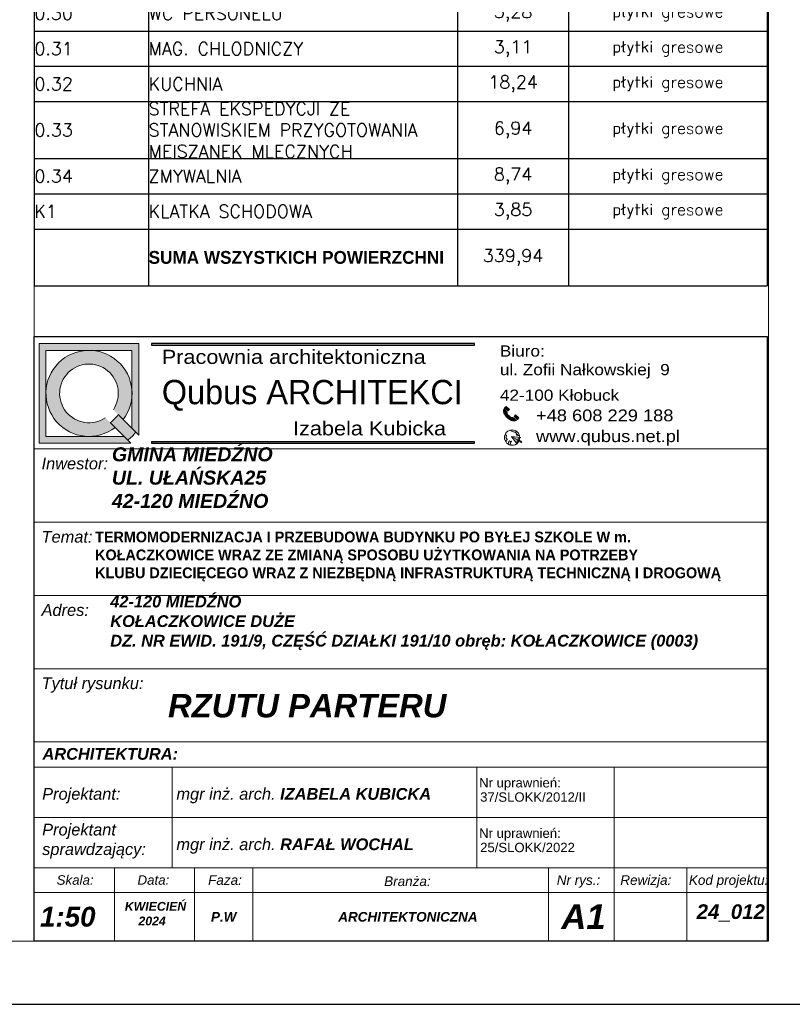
# Model space of a CAD drawing. Header units: millimetres. Extents: x -587 to 33545, y -26688 to 22494.
# Tile 182 of 256: x 12515 to 13042, y 8874 to 9546. Entities that reach past the tile are written whole.
import ezdxf
from ezdxf.enums import TextEntityAlignment as Align

# ---------------------------------------------------------------- set-up
doc = ezdxf.new("R2010")
doc.units = ezdxf.units.MM
doc.header["$MEASUREMENT"] = 0
doc.linetypes.add('ArchiTECH.PC Solid Line Type', pattern=[0])
doc.layers.add('a3', color=3, linetype='Continuous', lineweight=30, plot=False)
doc.layers.add('D-opis', color=104, linetype='Continuous')
doc.layers.add('wymiarowanie', color=176, linetype='Continuous', lineweight=9)
doc.styles.add('ArchiTECHStyle1', font='arial.ttf', dxfattribs={"height": 0.16})
doc.styles.add('Roman', font='SIMPLEX')
doc.styles.add('styl2', font='simplex.shx')

# ---------------------------------------------------------------- blocks, each defined once
blk = doc.blocks.new('*T6336')
at = {"layer": 'D-opis', "color": 0, "linetype": 'ByBlock', "lineweight": -2}
for p, q in [((0, 0), (77.93, 0)), ((0, 0), (0, -24.03)), ((77.93, 0), (288.74, 0)), ((288.74, 0), (364.58, 0)), ((364.58, 0), (500, 0)), ((364.58, 0), (364.58, -24.03)), ((500, 0), (500, -24.03)), ((0, -24.03), (77.93, -24.03)), ((0, -24.03), (0, -51.89)), ((77.93, -24.03), (288.74, -24.03)), ((77.93, -24.03), (77.93, -51.89)), ((288.74, -24.03), (364.58, -24.03)), ((288.74, -24.03), (288.74, -51.89)), ((364.58, -24.03), (500, -24.03)), ((364.58, -24.03), (364.58, -51.89)), ((500, -24.03), (500, -51.89)), ((0, -51.89), (77.93, -51.89)), ((0, -51.89), (0, -75.96)), ((77.93, -51.89), (288.74, -51.89)), ((77.93, -51.89), (77.93, -75.96)), ((288.74, -51.89), (364.58, -51.89)), ((288.74, -51.89), (288.74, -75.96)), ((364.58, -51.89), (500, -51.89)), ((364.58, -51.89), (364.58, -75.96)), ((500, -51.89), (500, -75.96)), ((0, -75.96), (77.93, -75.96)), ((0, -75.96), (0, -100.03)), ((77.93, -75.96), (288.74, -75.96)), ((77.93, -75.96), (77.93, -100.03)), ((288.74, -75.96), (364.58, -75.96)), ((288.74, -75.96), (288.74, -100.03)), ((364.58, -75.96), (500, -75.96)), ((364.58, -75.96), (364.58, -100.03)), ((500, -75.96), (500, -100.03)), ((0, -100.03), (77.93, -100.03)), ((0, -100.03), (0, -124.1)), ((77.93, -100.03), (288.74, -100.03)), ((77.93, -100.03), (77.93, -124.1)), ((288.74, -100.03), (364.58, -100.03)), ((288.74, -100.03), (288.74, -124.1)), ((364.58, -100.03), (500, -100.03)), ((364.58, -100.03), (364.58, -124.1)), ((500, -100.03), (500, -124.1)), ((0, -124.1), (77.93, -124.1)), ((0, -124.1), (0, -148.18)), ((77.93, -124.1), (288.74, -124.1)), ((77.93, -124.1), (77.93, -148.18)), ((288.74, -124.1), (364.58, -124.1)), ((288.74, -124.1), (288.74, -148.18)), ((364.58, -124.1), (500, -124.1)), ((364.58, -124.1), (364.58, -148.18)), ((500, -124.1), (500, -148.18)), ((0, -148.18), (77.93, -148.18)), ((0, -148.18), (0, -172.21)), ((77.93, -148.18), (288.74, -148.18)), ((77.93, -148.18), (77.93, -172.21)), ((288.74, -148.18), (364.58, -148.18)), ((288.74, -148.18), (288.74, -172.21)), ((364.58, -148.18), (500, -148.18)), ((364.58, -148.18), (364.58, -172.21)), ((500, -148.18), (500, -172.21)), ((0, -172.21), (77.93, -172.21)), ((0, -172.21), (0, -196.32)), ((77.93, -172.21), (288.74, -172.21)), ((77.93, -172.21), (77.93, -196.32)), ((288.74, -172.21), (364.58, -172.21)), ((288.74, -172.21), (288.74, -196.32)), ((364.58, -172.21), (500, -172.21)), ((364.58, -172.21), (364.58, -196.32)), ((500, -172.21), (500, -196.32)), ((0, -196.32), (77.93, -196.32)), ((0, -196.32), (0, -220.35)), ((77.93, -196.32), (288.74, -196.32)), ((77.93, -196.32), (77.93, -220.35)), ((288.74, -196.32), (364.58, -196.32)), ((288.74, -196.32), (288.74, -220.35)), ((364.58, -196.32), (500, -196.32)), ((364.58, -196.32), (364.58, -220.35)), ((500, -196.32), (500, -220.35)), ((0, -220.35), (77.93, -220.35)), ((0, -220.35), (0, -244.38)), ((77.93, -220.35), (288.74, -220.35)), ((77.93, -220.35), (77.93, -244.38)), ((288.74, -220.35), (364.58, -220.35)), ((288.74, -220.35), (288.74, -244.38)), ((364.58, -220.35), (500, -220.35)), ((364.58, -220.35), (364.58, -244.38)), ((500, -220.35), (500, -244.38)), ((0, -244.38), (77.93, -244.38)), ((0, -244.38), (0, -268.41)), ((77.93, -244.38), (288.74, -244.38)), ((77.93, -244.38), (77.93, -268.41)), ((288.74, -244.38), (364.58, -244.38)), ((288.74, -244.38), (288.74, -268.41)), ((364.58, -244.38), (500, -244.38)), ((364.58, -244.38), (364.58, -268.41)), ((500, -244.38), (500, -268.41)), ((0, -268.41), (77.93, -268.41)), ((0, -268.41), (0, -292.44)), ((77.93, -268.41), (288.74, -268.41)), ((77.93, -268.41), (77.93, -292.44)), ((288.74, -268.41), (364.58, -268.41)), ((288.74, -268.41), (288.74, -292.44)), ((364.58, -268.41), (500, -268.41)), ((364.58, -268.41), (364.58, -292.44)), ((500, -268.41), (500, -292.44)), ((0, -292.44), (77.93, -292.44)), ((0, -292.44), (0, -316.55)), ((77.93, -292.44), (288.74, -292.44)), ((77.93, -292.44), (77.93, -316.55)), ((288.74, -292.44), (364.58, -292.44)), ((288.74, -292.44), (288.74, -316.55)), ((364.58, -292.44), (500, -292.44)), ((364.58, -292.44), (364.58, -316.55)), ((500, -292.44), (500, -316.55)), ((0, -316.55), (77.93, -316.55)), ((0, -316.55), (0, -340.58)), ((77.93, -316.55), (288.74, -316.55)), ((77.93, -316.55), (77.93, -340.58)), ((288.74, -316.55), (364.58, -316.55)), ((288.74, -316.55), (288.74, -340.58)), ((364.58, -316.55), (500, -316.55)), ((364.58, -316.55), (364.58, -340.58)), ((500, -316.55), (500, -340.58)), ((0, -340.58), (77.93, -340.58)), ((0, -340.58), (0, -364.61)), ((77.93, -340.58), (288.74, -340.58)), ((77.93, -340.58), (77.93, -364.61)), ((288.74, -340.58), (364.58, -340.58)), ((288.74, -340.58), (288.74, -364.61)), ((364.58, -340.58), (500, -340.58)), ((364.58, -340.58), (364.58, -364.61)), ((500, -340.58), (500, -364.61)), ((0, -364.61), (77.93, -364.61)), ((0, -364.61), (0, -388.64)), ((77.93, -364.61), (288.74, -364.61)), ((77.93, -364.61), (77.93, -388.64)), ((288.74, -364.61), (364.58, -364.61)), ((288.74, -364.61), (288.74, -388.64)), ((364.58, -364.61), (500, -364.61)), ((364.58, -364.61), (364.58, -388.64)), ((500, -364.61), (500, -388.64)), ((0, -388.64), (77.93, -388.64)), ((0, -388.64), (0, -412.67)), ((77.93, -388.64), (288.74, -388.64)), ((77.93, -388.64), (77.93, -412.67)), ((288.74, -388.64), (364.58, -388.64)), ((288.74, -388.64), (288.74, -412.67)), ((364.58, -388.64), (500, -388.64)), ((364.58, -388.64), (364.58, -412.67)), ((500, -388.64), (500, -412.67)), ((0, -412.67), (77.93, -412.67)), ((0, -412.67), (0, -436.7)), ((77.93, -412.67), (288.74, -412.67)), ((77.93, -412.67), (77.93, -436.7)), ((288.74, -412.67), (364.58, -412.67)), ((288.74, -412.67), (288.74, -436.7)), ((364.58, -412.67), (500, -412.67)), ((364.58, -412.67), (364.58, -436.7)), ((500, -412.67), (500, -436.7)), ((0, -436.7), (77.93, -436.7)), ((0, -436.7), (0, -460.74)), ((77.93, -436.7), (288.74, -436.7)), ((77.93, -436.7), (77.93, -460.74)), ((288.74, -436.7), (364.58, -436.7)), ((288.74, -436.7), (288.74, -460.74)), ((364.58, -436.7), (500, -436.7)), ((364.58, -436.7), (364.58, -460.74)), ((500, -436.7), (500, -460.74)), ((0, -460.74), (77.93, -460.74)), ((0, -460.74), (0, -484.77)), ((77.93, -460.74), (288.74, -460.74)), ((77.93, -460.74), (77.93, -484.77)), ((288.74, -460.74), (364.58, -460.74)), ((288.74, -460.74), (288.74, -484.77)), ((364.58, -460.74), (500, -460.74)), ((364.58, -460.74), (364.58, -484.77)), ((500, -460.74), (500, -484.77)), ((0, -484.77), (77.93, -484.77)), ((0, -484.77), (0, -508.8)), ((77.93, -484.77), (288.74, -484.77)), ((77.93, -484.77), (77.93, -508.8)), ((288.74, -484.77), (364.58, -484.77)), ((288.74, -484.77), (288.74, -508.8)), ((364.58, -484.77), (500, -484.77)), ((364.58, -484.77), (364.58, -508.8)), ((500, -484.77), (500, -508.8)), ((0, -508.8), (77.93, -508.8)), ((0, -508.8), (0, -532.92)), ((77.93, -508.8), (288.74, -508.8)), ((77.93, -508.8), (77.93, -532.92)), ((288.74, -508.8), (364.58, -508.8)), ((288.74, -508.8), (288.74, -532.92)), ((364.58, -508.8), (500, -508.8)), ((364.58, -508.8), (364.58, -532.92)), ((500, -508.8), (500, -532.92)), ((0, -532.92), (77.93, -532.92)), ((0, -532.92), (0, -556.95)), ((77.93, -532.92), (288.74, -532.92)), ((77.93, -532.92), (77.93, -556.95)), ((288.74, -532.92), (364.58, -532.92)), ((288.74, -532.92), (288.74, -556.95)), ((364.58, -532.92), (500, -532.92)), ((364.58, -532.92), (364.58, -556.95)), ((500, -532.92), (500, -556.95)), ((0, -556.95), (77.93, -556.95)), ((0, -556.95), (0, -580.98)), ((77.93, -556.95), (288.74, -556.95)), ((77.93, -556.95), (77.93, -580.98)), ((288.74, -556.95), (364.58, -556.95)), ((288.74, -556.95), (288.74, -580.98)), ((364.58, -556.95), (500, -556.95)), ((364.58, -556.95), (364.58, -580.98)), ((500, -556.95), (500, -580.98)), ((0, -580.98), (77.93, -580.98)), ((0, -580.98), (0, -605.02)), ((77.93, -580.98), (288.74, -580.98)), ((77.93, -580.98), (77.93, -605.02)), ((288.74, -580.98), (364.58, -580.98)), ((288.74, -580.98), (288.74, -605.02)), ((364.58, -580.98), (500, -580.98)), ((364.58, -580.98), (364.58, -605.02)), ((500, -580.98), (500, -605.02)), ((0, -605.02), (77.93, -605.02)), ((0, -605.02), (0, -629.05)), ((77.93, -605.02), (288.74, -605.02)), ((77.93, -605.02), (77.93, -629.05)), ((288.74, -605.02), (364.58, -605.02)), ((288.74, -605.02), (288.74, -629.05)), ((364.58, -605.02), (500, -605.02)), ((364.58, -605.02), (364.58, -629.05)), ((500, -605.02), (500, -629.05)), ((0, -629.05), (77.93, -629.05)), ((0, -629.05), (0, -653.08)), ((77.93, -629.05), (288.74, -629.05)), ((77.93, -629.05), (77.93, -653.08)), ((288.74, -629.05), (364.58, -629.05)), ((288.74, -629.05), (288.74, -653.08)), ((364.58, -629.05), (500, -629.05)), ((364.58, -629.05), (364.58, -653.08)), ((500, -629.05), (500, -653.08)), ((0, -653.08), (77.93, -653.08)), ((0, -653.08), (0, -678.16)), ((77.93, -653.08), (288.74, -653.08)), ((77.93, -653.08), (77.93, -678.16)), ((288.74, -653.08), (364.58, -653.08)), ((288.74, -653.08), (288.74, -678.16)), ((364.58, -653.08), (500, -653.08)), ((364.58, -653.08), (364.58, -678.16)), ((500, -653.08), (500, -678.16)), ((0, -678.16), (77.93, -678.16)), ((0, -678.16), (0, -703.23)), ((77.93, -678.16), (288.74, -678.16)), ((77.93, -678.16), (77.93, -703.23)), ((288.74, -678.16), (364.58, -678.16)), ((288.74, -678.16), (288.74, -703.23)), ((364.58, -678.16), (500, -678.16)), ((364.58, -678.16), (364.58, -703.23)), ((500, -678.16), (500, -703.23)), ((0, -703.23), (77.93, -703.23)), ((0, -703.23), (0, -727.34)), ((77.93, -703.23), (288.74, -703.23)), ((77.93, -703.23), (77.93, -727.34)), ((288.74, -703.23), (364.58, -703.23)), ((288.74, -703.23), (288.74, -727.34)), ((364.58, -703.23), (500, -703.23)), ((364.58, -703.23), (364.58, -727.34)), ((500, -703.23), (500, -727.34)), ((0, -727.34), (77.93, -727.34)), ((0, -727.34), (0, -751.45)), ((77.93, -727.34), (288.74, -727.34)), ((77.93, -727.34), (77.93, -751.45)), ((288.74, -727.34), (364.58, -727.34)), ((288.74, -727.34), (288.74, -751.45)), ((364.58, -727.34), (500, -727.34)), ((364.58, -727.34), (364.58, -751.45)), ((500, -727.34), (500, -751.45)), ((0, -751.45), (77.93, -751.45)), ((0, -751.45), (0, -775.48)), ((77.93, -751.45), (288.74, -751.45)), ((77.93, -751.45), (77.93, -775.48)), ((288.74, -751.45), (364.58, -751.45)), ((288.74, -751.45), (288.74, -775.48)), ((364.58, -751.45), (500, -751.45)), ((364.58, -751.45), (364.58, -775.48)), ((500, -751.45), (500, -775.48)), ((0, -775.48), (77.93, -775.48)), ((0, -775.48), (0, -799.51)), ((77.93, -775.48), (288.74, -775.48)), ((77.93, -775.48), (77.93, -799.51)), ((288.74, -775.48), (364.58, -775.48)), ((288.74, -775.48), (288.74, -799.51)), ((364.58, -775.48), (500, -775.48)), ((364.58, -775.48), (364.58, -799.51)), ((500, -775.48), (500, -799.51)), ((0, -799.51), (77.93, -799.51)), ((0, -799.51), (0, -823.54)), ((77.93, -799.51), (288.74, -799.51)), ((77.93, -799.51), (77.93, -823.54)), ((288.74, -799.51), (364.58, -799.51)), ((288.74, -799.51), (288.74, -823.54)), ((364.58, -799.51), (500, -799.51)), ((364.58, -799.51), (364.58, -823.54)), ((500, -799.51), (500, -823.54)), ((0, -823.54), (77.93, -823.54)), ((0, -823.54), (0, -862.47)), ((77.93, -823.54), (288.74, -823.54)), ((77.93, -823.54), (77.93, -862.47)), ((288.74, -823.54), (364.58, -823.54)), ((288.74, -823.54), (288.74, -862.47)), ((364.58, -823.54), (500, -823.54)), ((364.58, -823.54), (364.58, -862.47)), ((500, -823.54), (500, -862.47)), ((0, -862.47), (77.93, -862.47)), ((0, -862.47), (0, -886.51)), ((77.93, -862.47), (288.74, -862.47)), ((77.93, -862.47), (77.93, -886.51)), ((288.74, -862.47), (364.58, -862.47)), ((288.74, -862.47), (288.74, -886.51)), ((364.58, -862.47), (500, -862.47)), ((364.58, -862.47), (364.58, -886.51)), ((500, -862.47), (500, -886.51)), ((0, -886.51), (77.93, -886.51)), ((0, -886.51), (0, -910.54)), ((77.93, -886.51), (288.74, -886.51)), ((77.93, -886.51), (77.93, -910.54)), ((288.74, -886.51), (364.58, -886.51)), ((288.74, -886.51), (288.74, -910.54)), ((364.58, -886.51), (500, -886.51)), ((364.58, -886.51), (364.58, -910.54)), ((500, -886.51), (500, -910.54)), ((0, -910.54), (77.93, -910.54)), ((0, -910.54), (0, -949.42)), ((77.93, -910.54), (288.74, -910.54)), ((77.93, -910.54), (77.93, -949.42)), ((288.74, -910.54), (364.58, -910.54)), ((288.74, -910.54), (288.74, -949.42)), ((364.58, -910.54), (500, -910.54)), ((364.58, -910.54), (364.58, -949.42)), ((500, -910.54), (500, -949.42)), ((0, -949.42), (77.93, -949.42)), ((77.93, -949.42), (288.74, -949.42)), ((288.74, -949.42), (364.58, -949.42)), ((364.58, -949.42), (500, -949.42))]:
    blk.add_line(p, q, dxfattribs=at)
at = {"layer": 'D-opis', "color": 0, "style": 'styl2'}
for s, insert, char_height, width, attachment_point in [('{\\fCentury Gothic|b1|i0|c238|p34;ZESTAWIENIE POWIERZCHNI PARTERU BUDYNKU}', (182.29, -12.02), 8.7533, 364.4595, 5), ('{\\fCentury Gothic|b1|i0|c238|p34;NR}', (0.06, -37.96), 8.7533, 77.8136, 4), ('{\\fCentury Gothic|b1|i0|c238|p34;NAZWA POMIESZCZENIA}', (77.99, -37.96), 8.7533, 210.6875, 4), ('\\A1;{\\fCentury Gothic|b1|i0|c238|p34;POW. }(m){\\H0.7x;\\S2^ ;}', (288.8, -37.96), 8.7533, 75.7184, 4), ('WYKONCZENIE PODLOGI', (364.64, -37.96), 8, 135.3005, 4), ('0.01', (0.06, -63.93), 8.753, 77.8136, 4), ('WIATROŁAP', (77.99, -63.93), 8.753, 210.6875, 4), ('11,44', (326.66, -63.93), 8.753, 75.7184, 5), ('płytki gresowe', (432.29, -63.93), 7.878, 135.3005, 5), ('0.02', (0.06, -88), 8.753, 77.8136, 4), ('POM. PORZADKOWE', (77.99, -88), 8.7533, 210.6875, 4), ('3,87', (326.66, -88), 8.753, 75.7184, 5), ('płytki gresowe', (432.29, -88), 7.878, 135.3005, 5), ('0.03', (0.06, -112.07), 8.753, 77.8136, 4), ('WIATROLAP', (77.99, -112.07), 8.753, 210.6875, 4), ('5,18', (326.66, -112.07), 8.753, 75.7184, 5), ('płytki gresowe', (432.29, -112.07), 7.878, 135.3005, 5), ('0.04', (0.06, -136.14), 8.753, 77.8136, 4), ('HOL', (77.99, -136.14), 8.753, 210.6875, 4), ('11,95', (326.66, -136.14), 8.753, 75.7184, 5), ('płytki gresowe', (432.29, -136.14), 7.878, 135.3005, 5), ('0.05', (0.06, -160.19), 8.753, 77.8136, 4), ('GABINET DYREKTORA', (77.99, -160.19), 8.7533, 210.6875, 4), ('16,05', (326.66, -160.19), 8.753, 75.7184, 5), ('płytki gresowe', (432.29, -160.19), 7.878, 135.3005, 5), ('0.06', (0.06, -184.26), 8.753, 77.8136, 4), ('SEKRETARIAT/POK. INTENDENTKI', (77.99, -184.26), 8.7533, 210.6875, 4), ('7,65', (326.66, -184.26), 8.753, 75.7184, 5), ('płytki gresowe', (432.29, -184.26), 7.878, 135.3005, 5), ('0.07', (0.06, -208.33), 8.753, 77.8136, 4), ('POMIESZCZENIE SOCJALNE', (77.99, -208.33), 8.7533, 210.6875, 4), ('10,74', (326.66, -208.33), 8.753, 75.7184, 5), ('płytki gresowe', (432.29, -208.33), 7.878, 135.3005, 5), ('0.08', (0.06, -232.36), 8.753, 77.8136, 4), ('WC PERSONELU', (77.99, -232.36), 8.7533, 210.6875, 4), ('3,69', (326.66, -232.36), 8.753, 75.7184, 5), ('płytki gresowe', (432.29, -232.36), 7.878, 135.3005, 5), ('0.09', (0.06, -256.39), 8.753, 77.8136, 4), ('POMIESZCZENIE PORZADKOWE', (77.99, -256.39), 8.7533, 210.6875, 4), ('2,55', (326.66, -256.39), 8.753, 75.7184, 5), ('płytki gresowe', (432.29, -256.39), 7.878, 135.3005, 5), ('0.10', (0.06, -280.42), 8.753, 77.8136, 4), ('KORYTARZ', (77.99, -280.42), 8.753, 210.6875, 4), ('4,82', (326.66, -280.42), 8.753, 75.7184, 5), ('płytki gresowe', (432.29, -280.42), 7.878, 135.3005, 5), ('0.11', (0.06, -304.49), 8.753, 77.8136, 4), ('KORYTARZ', (77.99, -304.49), 8.753, 210.6875, 4), ('20,01', (326.66, -304.49), 8.753, 75.7184, 5), ('płytki gresowe', (432.29, -304.49), 7.878, 135.3005, 5), ('płytki gresowe', (432.29, -328.56), 7.878, 135.3005, 5), ('0.12', (0.06, -328.56), 8.753, 77.8136, 4), ('SZATNIA DZIECI', (77.99, -328.56), 8.7533, 210.6875, 4), ('8,60', (326.66, -328.56), 8.753, 75.7184, 5), ('0.13', (0.06, -352.59), 8.753, 77.8136, 4), ('WOZKOWNIA', (77.99, -352.59), 8.753, 210.6875, 4), ('3,64', (326.66, -352.59), 8.753, 75.7184, 5), ('płytki gresowe', (432.29, -352.59), 7.878, 135.3005, 5), ('0.14', (0.06, -376.63), 8.753, 77.8136, 4), ('SALA ODDZIALOWA', (77.99, -376.63), 8.7533, 210.6875, 4), ('34,92', (326.66, -376.63), 8.753, 75.7184, 5), ('wykładzina PCV', (432.29, -376.63), 7.7108, 135.3005, 5), ('0.15', (0.06, -400.66), 8.753, 77.8136, 4), ('SALA WYPOCZYNKU', (77.99, -400.66), 8.7533, 210.6875, 4), ('25,38', (326.66, -400.66), 8.753, 75.7184, 5), ('wykładzina PCV', (432.29, -400.66), 7.7108, 135.3005, 5), ('0.16', (0.06, -424.69), 8.753, 77.8136, 4), ('POM. HIGIENICZNO-SANITARNE', (77.99, -424.69), 8.7533, 210.6875, 4), ('10,25', (326.66, -424.69), 8.753, 75.7184, 5), ('płytki gresowe', (432.29, -424.69), 7.878, 135.3005, 5), ('0.17', (0.06, -448.72), 8.753, 77.8136, 4), ('SALA ODDZIALOWA', (77.99, -448.72), 8.7533, 210.6875, 4), ('35,61', (326.66, -448.72), 8.753, 75.7184, 5), ('wykładzina PCV', (432.29, -448.72), 7.7108, 135.3005, 5), ('0.18', (0.06, -472.75), 8.753, 77.8136, 4), ('SALA WYPOCZYNKU', (77.99, -472.75), 8.7533, 210.6875, 4), ('25,38', (326.66, -472.75), 8.753, 75.7184, 5), ('wykładzina PCV', (432.29, -472.75), 7.7108, 135.3005, 5), ('płytki gresowe', (432.29, -496.78), 7.878, 135.3005, 5), ('0.19', (0.06, -496.78), 8.753, 77.8136, 4), ('POM. HIGIENICZNO-SANITARNE', (77.99, -496.78), 8.7533, 210.6875, 4), ('10,68', (326.66, -496.78), 8.753, 75.7184, 5), ('TOALETA DLA OSOB NIEPELNOSPRWNYCH', (77.99, -520.86), 8.7533, 210.6875, 4), ('0.20', (0.06, -520.86), 8.753, 77.8136, 4), ('4,87', (326.66, -520.86), 8.753, 75.7184, 5), ('płytki gresowe', (432.29, -520.86), 7.878, 135.3005, 5), ('0.21', (0.06, -544.94), 8.753, 77.8136, 4), ('ROZDZIELNIA ELEKTRYCZNA', (77.99, -544.94), 8.7533, 210.6875, 4), ('3,68', (326.66, -544.94), 8.753, 75.7184, 5), ('płytki gresowe', (432.29, -544.94), 7.878, 135.3005, 5), ('0.22', (0.06, -568.97), 8.753, 77.8136, 4), ('WIATROLAP', (77.99, -568.97), 8.753, 210.6875, 4), ('3,37', (326.66, -568.97), 8.753, 75.7184, 5), ('płytki gresowe', (432.29, -568.97), 7.878, 135.3005, 5), ('0.23', (0.06, -593), 8.753, 77.8136, 4), ('POM. NA ODPADY', (77.99, -593), 8.7533, 210.6875, 4), ('1,28', (326.66, -593), 8.753, 75.7184, 5), ('płytki gresowe', (432.29, -593), 7.878, 135.3005, 5), ('0.24', (0.06, -617.03), 8.753, 77.8136, 4), ('POM. TECHNICZNE/ROZDZIELNIA', (77.99, -617.03), 8.7533, 210.6875, 4), ('6,12', (326.66, -617.03), 8.753, 75.7184, 5), ('płytki gresowe', (432.29, -617.03), 7.878, 135.3005, 5), ('0.25', (0.06, -641.06), 8.753, 77.8136, 4), ('KORYTARZ', (77.99, -641.06), 8.753, 210.6875, 4), ('7,23', (326.66, -641.06), 8.753, 75.7184, 5), ('płytki gresowe', (432.29, -641.06), 7.878, 135.3005, 5), ('0.26', (0.06, -665.62), 8.753, 77.8136, 4), ('MAG. SUCHYCH PRODUKTOW', (77.99, -665.62), 8.7533, 210.6875, 4), ('2,43', (326.66, -665.62), 8.753, 75.7184, 5), ('płytki gresowe', (432.29, -665.62), 7.878, 135.3005, 5), ('0.27', (0.06, -690.69), 8.753, 77.8136, 4), ('WSTEPNA OBROBKA WARZYW/ MAG. JAJ ZE STANOWISKIEM DO DEZYNFEKCJI', (77.99, -690.69), 7.0026, 210.6875, 4), ('4,96', (326.66, -690.69), 8.753, 75.7184, 5), ('płytki gresowe', (432.29, -690.69), 7.878, 135.3005, 5), ('0.28', (0.06, -715.29), 8.753, 77.8136, 4), ('POM. PORZADKOWE', (77.99, -715.29), 8.7533, 210.6875, 4), ('2,37', (326.66, -715.29), 8.753, 75.7184, 5), ('płytki gresowe', (432.29, -715.29), 7.878, 135.3005, 5), ('0.29', (0.06, -739.39), 8.753, 77.8136, 4), ('POM. SOCJALNE', (77.99, -739.39), 8.7533, 210.6875, 4), ('7,06', (326.66, -739.39), 8.753, 75.7184, 5), ('płytki gresowe', (432.29, -739.39), 7.878, 135.3005, 5), ('0.30', (0.06, -763.46), 8.753, 77.8136, 4), ('WC PERSONELU', (77.99, -763.46), 8.7533, 210.6875, 4), ('3,28', (326.66, -763.46), 8.753, 75.7184, 5), ('płytki gresowe', (432.29, -763.46), 7.878, 135.3005, 5), ('0.31', (0.06, -787.5), 8.753, 77.8136, 4), ('MAG. CHLODNICZY', (77.99, -787.5), 8.7533, 210.6875, 4), ('3,11', (326.66, -787.5), 8.753, 75.7184, 5), ('płytki gresowe', (432.29, -787.5), 7.878, 135.3005, 5), ('0.32', (0.06, -811.53), 8.753, 77.8136, 4), ('KUCHNIA', (77.99, -811.53), 8.753, 210.6875, 4), ('18,24', (326.66, -811.53), 8.753, 75.7184, 5), ('płytki gresowe', (432.29, -811.53), 7.878, 135.3005, 5), ('STREFA EKSPEDYCJI ZE STANOWISKIEM PRZYGOTOWANIA MEISZANEK MLECZNYCH', (77.99, -843.01), 8.7533, 210.6875, 4), ('0.33', (0.06, -843.01), 8.753, 77.8136, 4), ('6,94', (326.66, -843.01), 8.753, 75.7184, 5), ('płytki gresowe', (432.29, -843.01), 7.878, 135.3005, 5), ('0.34', (0.06, -874.49), 8.753, 77.8136, 4), ('ZMYWALNIA', (77.99, -874.49), 8.753, 210.6875, 4), ('8,74', (326.66, -874.49), 8.753, 75.7184, 5), ('płytki gresowe', (432.29, -874.49), 7.878, 135.3005, 5), ('K1', (0.06, -898.52), 8.753, 77.8136, 4), ('KLATKA SCHODOWA', (77.99, -898.52), 8.7533, 210.6875, 4), ('3,85', (326.66, -898.52), 8.753, 75.7184, 5), ('płytki gresowe', (432.29, -898.52), 7.878, 135.3005, 5), ('{\\fCentury Gothic|b1|i0|c238|p34;SUMA WSZYSTKICH POWIERZCHNI}', (77.99, -929.98), 8.7533, 210.6875, 4), ('339,94', (326.66, -929.98), 8.753, 75.7184, 5)]:
    blk.add_mtext(s, dxfattribs=dict(at, insert=insert, char_height=char_height, width=width, attachment_point=attachment_point))

msp = doc.modelspace()

# ---------------------------------------------------------------- hatches: boundary and pattern name
for points in [[(12605.25, 9324.98), (12605.25, 9323.95), (12825.57, 9323.95), (12825.57, 9324.98)], [(12605.25, 9257.95), (12605.25, 9256.92), (12825.57, 9256.92), (12825.57, 9257.95)]]:
    msp.add_hatch(color=256).paths.add_polyline_path(points)
at = {"layer": 'wymiarowanie'}
h = msp.add_hatch(color=7, dxfattribs=at)
h.paths.add_polyline_path([(12528.57, 9324.98), (12596.64, 9324.98), (12596.64, 9262.39), (12594.57, 9264.45), (12591.96, 9267.06), (12591.96, 9290.95), (12591.96, 9320.31), (12562.61, 9320.31), (12533.25, 9320.31), (12533.25, 9290.95), (12533.25, 9261.59), (12562.61, 9261.59), (12586.49, 9261.59), (12589.1, 9258.98), (12591.16, 9256.92), (12528.57, 9256.92)])
h.paths.add_polyline_path([(12533.25, 9290.95, -0.414214), (12562.61, 9320.31, -0.414214), (12591.96, 9290.95, -0.164764), (12585.92, 9273.11), (12582.58, 9276.44), (12579.23, 9279.8, 10.245542), (12573.75, 9274.32), (12577.11, 9270.97), (12580.45, 9267.63, -0.164764), (12562.61, 9261.59, -0.414214)])
h = msp.add_hatch(color=7, dxfattribs=at)
h.paths.add_polyline_path([(12849.3, 9275.62), (12848.27, 9276.54, -0.225702), (12848.01, 9278.1), (12845.56, 9280.3, 0.192399), (12846.1, 9276.65, 0.072563), (12848.06, 9274.23)])
h.paths.add_polyline_path([(12846.17, 9280.99), (12848.45, 9278.93), (12849.46, 9280.05), (12847.17, 9282.11)])
for color, points in [(1, [(12577.11, 9270.97, 0.078874), (12582.58, 9276.44), (12585.92, 9273.11), (12591.96, 9267.06), (12594.57, 9264.45, -0.046709), (12589.1, 9258.98), (12586.49, 9261.59), (12580.45, 9267.63)]), (7, [(12856.55, 9261.02), (12857.33, 9260.95), (12856.55, 9260.5, 0.012234), (12856.55, 9260.76, 0.012394)]), (7, [(12854.49, 9256.58, 0.011425), (12854.67, 9256.73), (12854.68, 9256.31)])]:
    msp.add_hatch(color=color, dxfattribs=at).paths.add_polyline_path(points)
h = msp.add_hatch(color=7, dxfattribs=at)
h.paths.add_polyline_path([(12849.3, 9275.62), (12850.33, 9274.69, 0.225702), (12851.9, 9274.58), (12854.35, 9272.38, -0.192399), (12850.66, 9272.54, -0.072563), (12848.06, 9274.23)])
h.paths.add_polyline_path([(12854.97, 9273.06), (12852.69, 9275.11), (12853.7, 9276.23), (12855.98, 9274.18)])
h = msp.add_hatch(color=7, dxfattribs=at)
h.paths.add_polyline_path([(12850.97, 9261.51), (12856.08, 9258.59, -0.017213), (12855.92, 9258.26), (12855.41, 9258.55, 0.008189), (12855.4, 9258.56, 0.53975), (12854.66, 9258.17), (12854.67, 9256.73, -0.011425), (12854.49, 9256.58)])
h.paths.add_polyline_path([(12850.97, 9261.51), (12856.55, 9261.02, -0.012394), (12856.55, 9260.76, -0.012234), (12856.55, 9260.5), (12855.72, 9260.03, 0.53975), (12855.76, 9259.19, 0.008189), (12855.77, 9259.18), (12856.22, 9258.92, -0.017324), (12856.08, 9258.59)])
h.paths.add_polyline_path([(12847, 9263.77, 0.420099), (12847.25, 9262.52, -0.536996), (12847.47, 9261.81, 0.201629), (12847.26, 9260.5, 0.107022), (12847.83, 9259.67, 0), (12847.83, 9259.67, -0.436557), (12847.84, 9259.24, 0.147081), (12847.33, 9258.81, 0.207035), (12847.26, 9258.17, -0.421728), (12847.05, 9257.67, -0.319958)])
h.paths.add_polyline_path([(12847.98, 9256.69, 0.496102), (12848.86, 9257.2, -0.192582), (12849.08, 9258.35, -0.36114), (12849.81, 9258.33, 0.367411), (12850.64, 9258.2, -1.020857), (12850.91, 9258.06, -0.11859), (12850.31, 9257.38, 0.324733), (12850.26, 9256.57, 0.305926), (12851.76, 9255.53, -0.195201)])
h.paths.add_polyline_path([(12849.76, 9265.78, -0.234986), (12854.38, 9265.02, 0.527816), (12853.73, 9264.16, 0.127269), (12852.94, 9264.49, -0.120709), (12851.1, 9265.15, 0.09778)])
h.paths.add_polyline_path([(12854.05, 9262.59, 0.337925), (12854.35, 9263.23, 0.273312), (12856.25, 9262.51, -0.023505), (12856.4, 9262.04, -0.126715)])
h.paths.add_polyline_path([(12856.08, 9258.59, 0.017324), (12856.22, 9258.92), (12857.9, 9257.96), (12857.72, 9257.65)])
h.paths.add_polyline_path([(12856.08, 9258.59), (12857.72, 9257.65), (12857.54, 9257.34), (12855.92, 9258.26, 0.017213)])

# ---------------------------------------------------------------- linework, layer by layer
at = {"color": 7}
for p, q in [((12594.57, 9264.45), (12596.64, 9262.39)), ((12589.1, 9258.98), (12591.16, 9256.92))]:
    msp.add_line(p, q, dxfattribs=at)
for points in [[(12605.25, 9324.98), (12605.25, 9323.95), (12825.57, 9323.95), (12825.57, 9324.98)], [(12605.25, 9257.95), (12605.25, 9256.92), (12825.57, 9256.92), (12825.57, 9257.95)]]:
    msp.add_lwpolyline(points, close=True)
at = {"layer": 'a3'}
msp.add_lwpolyline([(13075.31, 8874.01), (13075.31, 11844.01), (7575.31, 11844.01), (7575.31, 8874.01), (13075.31, 8874.01)], dxfattribs=at)
at = {"layer": 'wymiarowanie'}
msp.add_line((12525.31, 11788.83), (12525.31, 8917.05), dxfattribs=at)
at = {"layer": 'wymiarowanie', "color": 0, "linetype": 'ArchiTECH.PC Solid Line Type', "lineweight": 9}
for p, q in [((12525.31, 9053.06), (12525.31, 9303.06)), ((12525.31, 9253.06), (13025.31, 9253.06)), ((12525.31, 9203.06), (13025.31, 9203.06)), ((12525.31, 9153.06), (13025.31, 9153.06)), ((12525.31, 9103.06), (13025.31, 9103.06)), ((12525.31, 8985.86), (12525.31, 9053.06)), ((12525.31, 9053.06), (13025.31, 9053.06)), ((12525.31, 9035.86), (13025.31, 9035.86)), ((12619.29, 9035.86), (12619.29, 8967.05)), ((12827.27, 9035.86), (12827.27, 8967.05)), ((12920.93, 9035.86), (12920.93, 8967.05)), ((12525.31, 9001.45), (13025.31, 9001.45)), ((12525.31, 8967.05), (13025.31, 8967.05)), ((12525.31, 8967.05), (13025.31, 8967.05)), ((12525.31, 8967.05), (13025.31, 8967.05)), ((12525.31, 8967.05), (13025.31, 8967.05)), ((12525.31, 8967.05), (13025.31, 8967.05)), ((12580, 8967.05), (12580, 8917.05)), ((12634.69, 8967.05), (12634.69, 8917.05)), ((12674.5, 8967.05), (12674.5, 8917.05)), ((12876.11, 8967.05), (12876.11, 8917.05)), ((12920.93, 8967.05), (12920.93, 8917.05)), ((12970.62, 8967.05), (12970.62, 8917.05)), ((12525.31, 8950.38), (13025.31, 8950.38))]:
    msp.add_line(p, q, dxfattribs=at)
at = {"layer": 'wymiarowanie', "color": 7}
for p, q in [((12845.56, 9280.3), (12848.01, 9278.1)), ((12847.17, 9282.11), (12846.17, 9280.99)), ((12846.17, 9280.99), (12848.45, 9278.93)), ((12847.17, 9282.11), (12849.46, 9280.05)), ((12848.45, 9278.93), (12849.46, 9280.05)), ((12848.27, 9276.54), (12852.68, 9272.58)), ((12854.35, 9272.38), (12851.9, 9274.58)), ((12852.69, 9275.11), (12853.7, 9276.23)), ((12854.97, 9273.06), (12852.69, 9275.11)), ((12855.98, 9274.18), (12853.7, 9276.23)), ((12855.98, 9274.18), (12854.97, 9273.06)), ((12857.33, 9260.95), (12850.97, 9261.51)), ((12850.97, 9261.51), (12857.72, 9257.65)), ((12854.68, 9256.31), (12850.97, 9261.51)), ((12855.72, 9260.03), (12857.33, 9260.95)), ((12854.66, 9258.17), (12854.68, 9256.31)), ((12855.4, 9258.56), (12857.54, 9257.34)), ((12855.76, 9259.19), (12857.9, 9257.96)), ((12857.72, 9257.65), (12857.54, 9257.34)), ((12857.72, 9257.65), (12857.9, 9257.96))]:
    msp.add_line(p, q, dxfattribs=at)
at = {"layer": 'wymiarowanie', "color": 1}
for p, q in [((12594.57, 9264.45), (12582.58, 9276.44)), ((12589.1, 9258.98), (12577.11, 9270.97))]:
    msp.add_line(p, q, dxfattribs=at)
at = {"layer": 'wymiarowanie', "color": 7}
msp.add_lwpolyline([(13026.2, 8917.05), (13026.2, 11788.83), (7624.42, 11788.83), (7624.42, 8917.05)], close=True, dxfattribs=at)
at = {"layer": 'wymiarowanie', "color": 0, "lineweight": 30}
msp.add_lwpolyline([(12525.31, 9329.67), (13025.31, 9329.67), (13025.31, 8917.05), (12525.31, 8917.05)], close=True, dxfattribs=at)
at = {"layer": 'wymiarowanie', "color": 7}
for points in [[(12596.64, 9262.39), (12596.64, 9324.98), (12528.57, 9324.98), (12528.57, 9256.92), (12591.16, 9256.92)], [(12591.96, 9267.06), (12591.96, 9320.31), (12533.25, 9320.31), (12533.25, 9261.59), (12586.49, 9261.59)]]:
    msp.add_lwpolyline(points, dxfattribs=at)
at = {"layer": 'wymiarowanie', "color": 7, "lineweight": 13}
msp.add_circle((12851.3, 9260.76), 5.25, dxfattribs=at)
at = {"layer": 'wymiarowanie', "color": 7}
for centre, radius, start, end in [((12562.61, 9290.95), 29.36, 322.57509, 307.42491), ((12562.61, 9290.95), 20.02, 326.14921, 303.85079), ((12850.4, 9279.16), 4.98, 166.67958, 210.24197), ((12855.35, 9282.15), 10.76, 210.73037, 227.33158), ((12849.77, 9277.6), 1.84, 164.3158, 215.19037), ((12855.17, 9282.31), 10.76, 228.6417, 245.24291), ((12851.23, 9276.29), 1.84, 240.78291, 291.65748), ((12852.71, 9277.08), 4.98, 245.7313, 289.2937), ((12562.61, 9290.95), 41.52, 309.65143, 320.34857), ((12847.74, 9263.27), 0.895, 145.81653, 236.96537), ((12848.92, 9260.9), 1.71, 147.73007, 193.32869), ((12847.13, 9262.09), 0.443, 321.3211, 74.26354), ((12849.46, 9261.42), 2.39, 202.61984, 227.05452), ((12848.83, 9262.07), 3.82, 53.63525, 75.97372), ((12853.36, 9268.57), 4.1, 236.50654, 264.03785), ((12852.69, 9262.79), 1.72, 14.92604, 81.86713), ((12854.35, 9264.37), 0.649, 87.29907, 197.66327), ((12853.78, 9263.11), 0.589, 297.9169, 12.60242), ((12856.29, 9266.86), 4.82, 242.38997, 271.27687), ((12855.92, 9264.48), 2, 218.55426, 279.6995), ((12856.01, 9259.62), 0.503, 125.86793, 241.17645), ((12846.91, 9258.02), 0.379, 291.2453, 22.71136), ((12848.03, 9258.42), 0.809, 150.948, 197.73589), ((12848.3, 9258.18), 1.16, 113.52157, 146.9902), ((12847.64, 9259.46), 0.293, 313.10426, 47.44022), ((12848.22, 9257.28), 0.638, 247.55357, 353.09799), ((12850.4, 9257.5), 1.57, 147.18676, 190.78958), ((12849.43, 9257.89), 0.575, 48.68881, 128.11552), ((12850.3, 9258.75), 0.646, 221.07993, 301.77551), ((12850.84, 9256.93), 0.69, 140.11365, 212.07498), ((12851.78, 9257.16), 1.63, 201.19555, 269.23648), ((12849.19, 9258.96), 1.93, 305.31298, 332.36541), ((12850.78, 9258.13), 0.15, 330.54591, 152.91124), ((12855.16, 9258.12), 0.503, 59.2997, 174.60822)]:
    msp.add_arc(centre, radius, start, end, dxfattribs=at)
at = {"layer": 'wymiarowanie', "color": 1}
msp.add_arc((12562.61, 9290.95), 24.69, 305.9804, 324.0196, dxfattribs=at)

# ---------------------------------------------------------------- block references
msp.add_blockref('*T6336', (12525.31, 10313.67))

# ---------------------------------------------------------------- texts
at = {"attachment_point": 1}
for s, insert, char_height, width in [('{\\fCentury Gothic|b0|i0|c238|p34;\\W1.15;Pracownia architektoniczna}', (12612.28, 9320.69), 9.6206, 217.3406), ('{\\fCentury Gothic|b0|i0|c238|p34;\\W1.15;\\T1;Biuro:\\Pul. Zofii Nałkowskiej  9}', (12842.97, 9323.69), 7.6196, 296.6769), ('\\pxt6;{\\fCentury Gothic|b0|i0|c238|p34;\\W1.15;42-100 Kłobuck}', (12842.97, 9293.52), 7.6196, 296.6769), ('{\\fCentury Gothic|b0|i0|c238|p34;\\W1.15;+48 608 229 188}', (12867.64, 9279.96), 8.0883, 314.9282), ('{\\fCentury Gothic|b0|i0|c238|p34;\\W1.15;Izabela Kubicka}', (12701.82, 9271.89), 9.6206, 217.3406), ('{\\fCentury Gothic|b0|i0|c238|p34;\\W1.15;www.qubus.net.pl}', (12867.64, 9265.78), 8.0883, 314.9282)]:
    msp.add_mtext(s, dxfattribs=dict(at, insert=insert, char_height=char_height, width=width))
at = {"insert": (12562.09, 9196.62), "char_height": 7.33333, "width": 491.9512, "attachment_point": 1, "style": 'Roman'}
msp.add_mtext('\\pxi0,l0.642783,sm1,ql,t9.628161;{\\fCentury Gothic|b1|i0|c238|p34;TERMOMODERNIZACJA I PRZEBUDOWA BUDYNKU PO BYŁEJ SZKOLE W m. \\PKOŁACZKOWICE WRAZ ZE ZMIANĄ SPOSOBU UŻYTKOWANIA NA POTRZEBY \\PKLUBU DZIECIĘCEGO WRAZ Z NIEZBĘDNĄ INFRASTRUKTURĄ TECHNICZNĄ I DROGOWĄ}', dxfattribs=at)
at = {"layer": 'wymiarowanie', "color": 0, "style": 'ArchiTECHStyle1'}
for s, p in [('Nr uprawnień:', (12828.81, 9020.1)), ('37/SLOKK/2012/II', (12829.51, 9010.34)), ('Nr uprawnień:', (12828.81, 8985.69)), ('25/SLOKK/2022', (12829.51, 8975.93))]:
    msp.add_text(s, height=6.4, dxfattribs=at).set_placement(p, align=Align.BOTTOM_LEFT)
at = {"layer": 'wymiarowanie', "color": 7, "insert": (12612.32, 9300.11), "char_height": 16.5424, "width": 250.7895, "attachment_point": 1}
msp.add_mtext('{\\fCentury Gothic|b0|i0|c238|p34;Qubus ARCHITEKCI}', dxfattribs=at)
at = {"layer": 'wymiarowanie', "color": 1, "ltscale": 0.45, "attachment_point": 1}
for s, insert, char_height, width in [('{\\fArial|b1|i1|c238|p34;\\C7;GMINA MIEDŹNO\\PUL. UŁAŃSKA25\\P42-120 MIEDŹNO}', (12578.25, 9254.13), 9.551, 542.8998), ('{\\fArial|b1|i1|c238|p34;\\C7;42-120 MIEDŹNO\\PKOŁACZKOWICE DUŻE\\P\\A1;DZ. NR EWID. 191/9, CZĘŚĆ DZIAŁKI 191/10\\A1; obręb: KOŁACZKOWICE (0003)}', (12577.11, 9152.85), 8, 433.6091)]:
    msp.add_mtext(s, dxfattribs=dict(at, insert=insert, char_height=char_height, width=width))
at = {"layer": 'wymiarowanie', "color": 0, "ltscale": 0.45, "attachment_point": 1}
for s, insert, char_height, width in [('{\\fArial CE|b0|i1|c238|p34;Inwestor:}', (12530.26, 9247.1), 7.9972, 507.9365), ('{\\fArial CE|b0|i1|c238|p34;Temat:}', (12530.26, 9197.1), 7.9972, 507.9365), ('{\\fArial CE|b0|i1|c238|p34;Adres:}', (12530.26, 9147.1), 7.9972, 507.9365), ('{\\fArial CE|b0|i1|c238|p34;Tytuł rysunku:}', (12530.26, 9097.1), 7.9972, 507.9365), ('{\\fArial|b1|i1|c238|p34; RZUTU PARTERU', (12610.31, 9085.83), 16, 507.9365), ('{\\fArial|b1|i1|c238|p34;ARCHITEKTURA:}', (12530.89, 9048.93), 7.9972, 507.9365), ('{\\fArial CE|b0|i1|c238|p34;Projektant:}', (12530.66, 9021.61), 7.9972, 507.9365), ('{\\fArial CE|b0|i1|c238|p34;mgr inż. arch. \\fArial CE|b1|i1|c238|p34;IZABELA KUBICKA}', (12622.26, 9021.61), 7.9972, 507.9365), ('{\\fArial CE|b0|i1|c238|p34;Projektant\\Psprawdzający:}', (12530.66, 8997.22), 7.9972, 507.9365), ('{\\fArial CE|b0|i1|c238|p34;mgr inż. arch. \\fArial CE|b1|i1|c238|p34;RAFAŁ WOCHAL}', (12622.26, 8987.21), 7.9972, 507.9365), ('{\\fArial CE|b0|i1|c238|p34;Skala:}', (12540.53, 8962.1), 6.5, 507.9365), ('{\\fArial CE|b0|i1|c238|p34;Data:}', (12595.7, 8962.1), 6.5, 507.9365), ('{\\fArial CE|b0|i1|c238|p34;Faza:}', (12643.91, 8962.1), 6.5862, 507.9365), ('{\\fArial CE|b0|i1|c238|p34;Branża:}', (12764.03, 8961.3), 6.5862, 507.9365), ('{\\fArial CE|b0|i1|c238|p34;Nr rys.:}', (12881.78, 8962.1), 6.5862, 507.9365), ('{\\fArial CE|b0|i1|c238|p34;Rewizja:}', (12925.15, 8962.1), 6.5862, 507.9365), ('{\\fArial CE|b0|i1|c238|p34;Kod projektu:}', (12971.93, 8962.1), 6.5862, 507.9365), ('\\pxt16.667;{\\fArial|b1|i1|c238|p34;     KWIECIEŃ\\P         2024}', (12575.4, 8943.88), 6, 507.9365), ('{\\fArial|b1|i1|c238|p34;1:50}', (12529.21, 8940.6), 13.545, 406.3492), ('{\\fArial|b1|i1|c238|p34;A1}', (12884.86, 8942.24), 16.9312, 507.9365), ('{\\fArial|b1|i1|c238|p34;24_012}', (12977.22, 8942.24), 10, 507.9365), ('{\\fArial CE|b1|i1|c238|p34;P.W}', (12645.85, 8937.02), 6.5862, 507.9365), ('{\\fArial CE|b1|i1|c238|p34;ARCHITEKTONICZNA}', (12732.68, 8937.02), 6.5862, 507.9365)]:
    msp.add_mtext(s, dxfattribs=dict(at, insert=insert, char_height=char_height, width=width))

doc.saveas('drawing.dxf')
